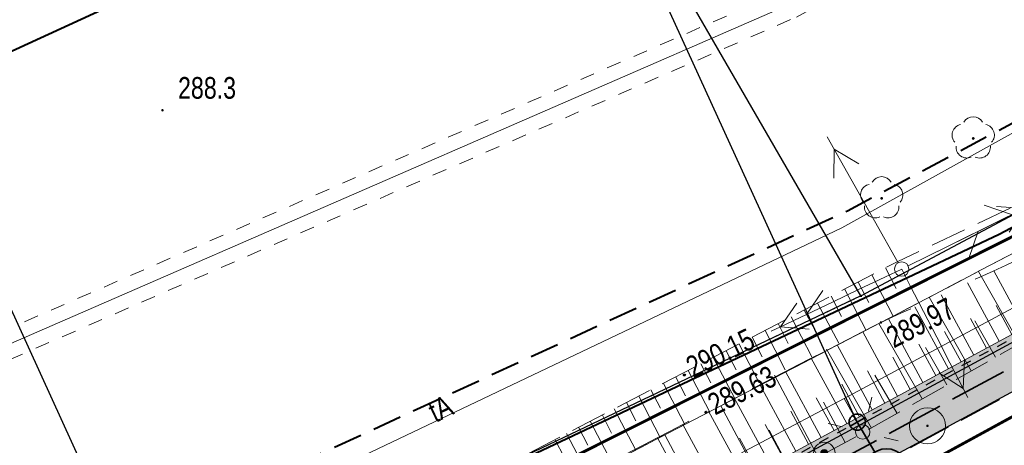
# Model space of a CAD drawing. Header units: metres. Extents: x 7437397 to 7437781, y 5556608 to 5556944.
# Tile 19 of 58: x 7437546 to 7437580, y 5556709 to 5556724. Entities that reach past the tile are written whole.
import ezdxf

# ---------------------------------------------------------------- set-up
doc = ezdxf.new("R2010")
doc.units = ezdxf.units.M
doc.header["$MEASUREMENT"] = 0
for name, pattern in [('0.5_0.5', [1.5, 0.5, -0.5, 0.5]), ('314-500', [2.5, 2, -0.5]), ('BUBZ01-500', [1.75, 1.25, -0.5]), ('DGN Style 3', [8.60601, 6.14715, -2.45886]), ('EGBU01-500', [1, 0.5, -0.5]), ('KTCR02-500', [1.5, 1, -0.5]), ('KTJZ01-500', [2, 1.5, -0.5])]:
    doc.linetypes.add(name, pattern=pattern)
doc.layers.get('0').update_dxf_attribs({"color": 250, "lineweight": 5})
for name, color, linetype, lineweight in [('121-Punkt osnowy szczegółowej', 7, 'Continuous', 5), ('203-Punkt załamania granicy działki nie stabilizowany', 7, 'Continuous', 5), ('510-Podpora jednosłupowa symb.-STPOW', 7, 'Continuous', 5), ('521-Kierunek linii-STPOW', 7, 'Continuous', 5), ('_PROJ_WYMIARY', 7, 'Continuous', 9), ('_PROJ_ZAGOSPODAROWANIE', 7, 'Continuous', 13), ('ARCH_HATCH', 7, 'Continuous', 13), ('BUBZ01', 250, 'Continuous', 5), ('BUIB02_01', 250, 'Continuous', 5), ('D_kraweznik', 7, 'Continuous', 30), ('D_obrzeze', 7, 'Continuous', 30), ('D_pobocze', 7, 'Continuous', 13), ('D_skarpa', 7, 'DGN Style 3', 20), ('D_skarpa-symbol', 7, 'Continuous', 20), ('EGBD03', 250, 'Continuous', 5), ('EGBP04_03', 250, 'Continuous', 5), ('EGBU01', 250, 'Continuous', 5), ('Elektryka_kanalizacja_technologiczna', 240, '314-500', 35), ('Elektryka_oswietlenie_zewnetrzne', 1, 'Continuous', 35), ('GAZ', 50, 'Continuous', 30), ('KTJZ01', 250, 'Continuous', 5), ('MPZP', 250, 'Continuous', 5), ('OBOP02_01', 250, 'Continuous', 5), ('OSSP03', 250, 'Continuous', 5), ('przewód elektroenergetyczny niskiego napięcia (linia) - symbol', 7, 'Continuous', 5), ('przewód telekomunikacyjny (linia) - symbol', 7, 'Continuous', 5), ('punkt wysokościowy naturalny', 7, 'Continuous', 5), ('punkt wysokościowy sztuczny', 7, 'Continuous', 5), ('RTPW01', 250, 'Continuous', 5), ('RTPW02', 250, 'Continuous', 5), ('rzedne dla projektanta', 250, 'Continuous', 5), ('SUPE04', 250, 'Continuous', 5), ('SUPE_01', 250, 'Continuous', 5), ('SUPG_01', 250, 'Continuous', 5), ('SUPT01', 250, 'Continuous', 5), ('SUPT_01', 250, 'Continuous', 5), ('SUSM01', 250, 'Continuous', 5), ('SUSM04_01_E', 250, 'Continuous', 5), ('SUUS13', 250, 'Continuous', 5), ('słup (punkt)', 7, 'Continuous', 5)]:
    doc.layers.add(name, color=color, linetype=linetype, lineweight=lineweight)
doc.layers.add('D_balustrada', color=7, linetype='0.5_0.5', lineweight=30, true_color=0x00968f)
doc.styles.add('ROMANS', font='arial.ttf', dxfattribs={"width": 0.8})
doc.styles.get("Standard").update_dxf_attribs({"font": 'txt.shx', "width": 0.75})
doc.linetypes.add('KTOK05_01-500', pattern='A,3.75,[13,dgnlstyle-rozp_2015.shx,S=0.002778,R=0,X=0,Y=0],3.75', length=7.5)
doc.dimstyles.new('1-500', dxfattribs={"dimscale": 10, "dimtxt": 0.1, "dimasz": 0.07, "dimexe": 0, "dimexo": 0, "dimgap": 0.05, "dimtad": 1, "dimdec": 1, "dimrnd": 0.08, "dimzin": 0, "dimtxsty": 'ROMANS', "dimblk": 'ARCHTICK', "dimcen": 0.02, "dimdle": 0.1, "dimclrt": 256, "dimadec": 0, "dimazin": 0, "dimtfac": 0.666667, "dimtdec": 1, "dimtofl": 0, "dimtmove": 1, "dimatfit": 2, "dimfxl": 0, "dimtolj": 1, "dimtzin": 0, "dimarcsym": 0})
pattern_1 = [(50, (0, 0), (0.7172601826, -0.062752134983), [0.075, -0.825]), (355, (0, 0), (-0.138751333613, 0.7521921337), [0.06, -0.66]), (100.45144446, (0.0598, -0.0052), (0.578508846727, 0.68943999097), [0.063740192, -0.701142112]), (46.1842, (0, 0.2), (1.06724133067, -0.16551928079), [0.1125, -1.2375]), (96.63563549, (0.0889, 0.1862), (0.93466194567, 0.97411860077), [0.095610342, -1.05171376]), (351.18416399, (0, 0.2), (0.93466194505, 0.97411860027), [0.09, -0.990000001]), (21, (0.1, 0.15), (0.59690705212, -0.402618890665), [0.075, -0.825]), (326, (0.1, 0.15), (0.24331533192, 0.725150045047), [0.06, -0.66]), (71.45144474, (0.14974, 0.11645), (0.84022237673, 0.322531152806), [0.06374019, -0.701142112]), (37.5, (0, 0), (0.012159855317, 0.332893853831), [0, -0.652, 0, -0.67, 0, -0.6625]), (7.5, (0, 0), (0.263069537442, 0.394411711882), [0, -0.382, 0, -0.637, 0, -0.2525]), (327.5, (-0.223, 0), (0.5338224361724, -0.022554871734), [0, -0.25, 0, -0.78, 0, -1.035]), (317.5, (-0.323, 0), (0.583186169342, 0.100104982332), [0, -0.325, 0, -0.518, 0, -0.735])]

# ---------------------------------------------------------------- blocks, each defined once
blk = doc.blocks.new('PE04')
at = {"color": 0, "linetype": 'Continuous', "lineweight": 13, "ltscale": 10}
for p, q in [((46.5, 0), (37.84, 5)), ((6.5, 0), (0, 0)), ((6.5, 0), (16.5, 0)), ((16.5, 0), (26.5, 0)), ((26.5, 0), (36.5, 0)), ((36.5, 0), (46.5, 0)), ((46.5, 0), (37.84, -5)), ((46.5, 0), (50, 0))]:
    blk.add_line(p, q, dxfattribs=at)
blk = doc.blocks.new('PT01')
at = {"color": 0, "linetype": 'Continuous', "lineweight": 13, "ltscale": 10}
for p, q in [((46.5, 0), (37.84, 5)), ((6.5, 0), (0, 0)), ((6.5, 0), (16.5, 0)), ((16.5, 0), (26.5, 0)), ((26.5, 0), (36.5, 0)), ((36.5, 0), (27.84, -5)), ((36.5, 0), (46.5, 0)), ((46.5, 0), (50, 0))]:
    blk.add_line(p, q, dxfattribs=at)
blk = doc.blocks.new('203')
at = {"layer": '203-Punkt załamania granicy działki nie stabilizowany', "linetype": 'Continuous', "lineweight": 13}
h = blk.add_hatch(color=96, dxfattribs=at)
edge = h.paths.add_edge_path()
edge.add_arc((0, 0), 0.45, 0, 360)
blk = doc.blocks.new('PW02')
at = {"layer": 'punkt wysokościowy sztuczny', "linetype": 'Continuous', "lineweight": 13}
h = blk.add_hatch(color=0, dxfattribs=at)
edge = h.paths.add_edge_path()
edge.add_arc((0, 0), 0.45, 0, 360)
blk = doc.blocks.new('510')
at = {"layer": '510-Podpora jednosłupowa symb.-STPOW', "color": 0, "linetype": 'Continuous', "lineweight": 13}
blk.add_circle((0, 0), 2.5, dxfattribs=at)
blk = doc.blocks.new('521')
at = {"layer": '521-Kierunek linii-STPOW', "color": 30, "linetype": 'Continuous', "lineweight": 13}
for p, q in [((42.5, 0), (35.43, 7.07)), ((7.5, 0), (57.5, 0)), ((29.57, 0), (22.5, -7.07))]:
    blk.add_line(p, q, dxfattribs=at)
blk = doc.blocks.new('SM04')
at = {"layer": 'słup (punkt)', "color": 0, "linetype": 'Continuous', "lineweight": 13}
blk.add_circle((0, 0), 2.5, dxfattribs=at)
blk = doc.blocks.new('PW01')
at = {"layer": 'punkt wysokościowy naturalny', "linetype": 'Continuous', "lineweight": 13}
h = blk.add_hatch(color=0, dxfattribs=at)
edge = h.paths.add_edge_path()
edge.add_arc((0, 0), 0.45, 0, 360)
blk = doc.blocks.new('121')
at = {"layer": '121-Punkt osnowy szczegółowej', "linetype": 'Continuous', "lineweight": 13}
h = blk.add_hatch(color=0, dxfattribs=at)
edge = h.paths.add_edge_path()
edge.add_arc((0, 0), 0.45, 0, 360)
at = {"layer": '121-Punkt osnowy szczegółowej', "color": 0, "linetype": 'Continuous', "lineweight": 13}
blk.add_circle((0, 0), 6.25, dxfattribs=at)
blk = doc.blocks.new('SUPE04')
at = {"layer": 'SUPE04', "color": 1, "linetype": 'Continuous', "lineweight": 13}
blk.add_line((5.25, 0), (0.25, 0), dxfattribs=at)
at = {"layer": 'SUPE04', "color": 1, "linetype": 'Continuous', "lineweight": 13, "flags": 128}
blk.add_lwpolyline([(3.9, 0.5), (4.766, 0), (3.9, -0.5)], dxfattribs=at)
blk = doc.blocks.new('OBOP02_01')
at = {"layer": 'OBOP02_01', "linetype": 'Continuous', "lineweight": 13}
h = blk.add_hatch(color=96, dxfattribs=at)
edge = h.paths.add_edge_path()
edge.add_arc((0, 0), 0.05, 0, 360)
at = {"layer": 'OBOP02_01', "color": 96, "linetype": 'Continuous', "lineweight": 13}
for centre, start, end in [((0, 0.375), 30.1471, 149.8529), ((-0.357, 0.116), 102.1471, 221.8529), ((0.357, 0.116), 318.1471, 77.8529), ((-0.22, -0.303), 174.1472, 293.8529), ((0.22, -0.303), 246.1471, 5.8529)]:
    blk.add_arc(centre, 0.375, start, end, dxfattribs=at)
blk = doc.blocks.new('510_3')
at = {"layer": 'SUSM04_01_E', "linetype": 'Continuous', "lineweight": 13}
h = blk.add_hatch(color=8, dxfattribs=at)
edge = h.paths.add_edge_path()
edge.add_arc((0, 0), 0.25, 0, 360)
at = {"layer": 'SUSM04_01_E', "color": 250, "linetype": 'Continuous', "lineweight": 13}
blk.add_circle((0, 0), 0.25, dxfattribs=at)
blk = doc.blocks.new('SUSM01_2')
at = {"layer": 'SUSM01', "color": 250, "linetype": 'Continuous', "lineweight": 13}
for p, q in [((-0.543, 0.545), (-0.897, 0.899)), ((0.517, 0.545), (0.871, 0.899)), ((-0.897, -0.869), (-0.543, -0.515)), ((0.871, -0.869), (0.517, -0.515))]:
    blk.add_line(p, q, dxfattribs=at)
blk = doc.blocks.new('SUUS13')
at = {"layer": 'SUUS13', "linetype": 'Continuous', "lineweight": 13}
h = blk.add_hatch(color=8, dxfattribs=at)
edge = h.paths.add_edge_path()
edge.add_arc((0, 0), 0.75, 0, 360)
h = blk.add_hatch(color=8, dxfattribs=at)
edge = h.paths.add_edge_path()
edge.add_arc((0, 0), 0.25, 0, 360)
at = {"layer": 'SUUS13', "color": 250, "linetype": 'Continuous', "lineweight": 13}
for radius in [0.75, 0.25]:
    blk.add_circle((0, 0), radius, dxfattribs=at)
blk = doc.blocks.new('slup_oswietleniowy_3')
h = blk.add_hatch(color=256)
h.dxf.hatch_style = 1
h.paths.add_polyline_path([(3, -0.866, 0.267949), (3.5, 0, 0.267949), (3, 0.866, 0.57735)])
for p, q in [((-0.35, 0), (1.5, 0)), ((0, 0.35), (0, -0.35))]:
    blk.add_line(p, q)
for centre, radius in [((2.5, 0), 1), ((0, 0), 0.35)]:
    blk.add_circle(centre, radius)
blk.add_arc((3.5, 0), 1, 120, 240)
blk = doc.blocks.new('_ArchTick')
at = {"color": 0, "linetype": 'ByBlock', "const_width": 0.15}
blk.add_lwpolyline([(-0.5, -0.5), (0.5, 0.5)], dxfattribs=at)
blk = doc.blocks.new('*D81')
at = {"layer": '_PROJ_WYMIARY', "color": 0, "lineweight": -2, "transparency": 16777216}
for p, q in [((7437519.185, 5556712.625), (7437594.059, 5556751.401)), ((7437606.252, 5556725.682), (7437593.171, 5556750.941)), ((7437533.154, 5556687.825), (7437520.073, 5556713.085))]:
    blk.add_line(p, q, dxfattribs=at)
at = {"layer": 'Defpoints', "color": 0}
for p in [(7437593.171, 5556750.941), (7437606.252, 5556725.682), (7437533.154, 5556687.825)]:
    blk.add_point(p, dxfattribs=at)
at = {"layer": '_PROJ_WYMIARY', "color": 0, "lineweight": -2, "transparency": 16777216, "xscale": 0.7000000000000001, "yscale": 0.7000000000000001, "zscale": 0.7000000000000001}
for p, rotation in [((7437593.171, 5556750.941), 27.37889478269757), ((7437520.073, 5556713.085), 207.3788947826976)]:
    blk.add_blockref('_ArchTick', p, dxfattribs=dict(at, rotation=rotation))
at = {"layer": '_PROJ_WYMIARY', "transparency": 16777216, "insert": (7437556.115, 5556732.991), "char_height": 1, "attachment_point": 5, "rotation": 27.3789, "style": 'ROMANS', "bg_fill": 3, "box_fill_scale": 1.25, "bg_fill_color": 256, "bg_fill_true_color": 13158600, "bg_fill_transparency": 0}
blk.add_mtext('\\A1;82,3', dxfattribs=at)
blk = doc.blocks.new('*D83')
at = {"layer": '_PROJ_WYMIARY', "color": 0, "lineweight": -2, "transparency": 16777216}
for p, q in [((7437515.174, 5556718.066), (7437539.548, 5556729.19)), ((7437552.718, 5556697.927), (7437538.639, 5556728.775)), ((7437530.164, 5556687.633), (7437516.084, 5556718.481))]:
    blk.add_line(p, q, dxfattribs=at)
at = {"layer": 'Defpoints', "color": 0}
for p in [(7437538.639, 5556728.775), (7437552.718, 5556697.927), (7437530.164, 5556687.633)]:
    blk.add_point(p, dxfattribs=at)
at = {"layer": '_PROJ_WYMIARY', "color": 0, "lineweight": -2, "transparency": 16777216, "xscale": 0.7000000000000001, "yscale": 0.7000000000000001, "zscale": 0.7000000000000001}
for p, rotation in [((7437538.639, 5556728.775), 24.5330001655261), ((7437516.084, 5556718.481), 204.5330001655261)]:
    blk.add_blockref('_ArchTick', p, dxfattribs=dict(at, rotation=rotation))
at = {"layer": '_PROJ_WYMIARY', "transparency": 16777216, "insert": (7437526.904, 5556724.63), "char_height": 1, "attachment_point": 5, "rotation": 24.533, "style": 'ROMANS', "bg_fill": 3, "box_fill_scale": 1.25, "bg_fill_color": 256, "bg_fill_true_color": 13158600, "bg_fill_transparency": 0}
blk.add_mtext('\\A1;24,8', dxfattribs=at)
blk = doc.blocks.new('*D84')
at = {"layer": '_PROJ_WYMIARY', "color": 0, "lineweight": -2, "transparency": 16777216}
for p, q in [((7437537.729, 5556728.36), (7437562.313, 5556739.581)), ((7437574.852, 5556709.699), (7437561.403, 5556739.165)), ((7437552.718, 5556697.927), (7437538.639, 5556728.775))]:
    blk.add_line(p, q, dxfattribs=at)
at = {"layer": 'Defpoints', "color": 0}
for p in [(7437561.403, 5556739.165), (7437574.852, 5556709.699), (7437552.718, 5556697.927)]:
    blk.add_point(p, dxfattribs=at)
at = {"layer": '_PROJ_WYMIARY', "color": 0, "lineweight": -2, "transparency": 16777216, "xscale": 0.7000000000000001, "yscale": 0.7000000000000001, "zscale": 0.7000000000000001}
for p, rotation in [((7437561.403, 5556739.165), 24.53300016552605), ((7437538.639, 5556728.775), 204.533000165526)]:
    blk.add_blockref('_ArchTick', p, dxfattribs=dict(at, rotation=rotation))
at = {"layer": '_PROJ_WYMIARY', "transparency": 16777216, "insert": (7437549.564, 5556734.972), "char_height": 1, "attachment_point": 5, "rotation": 24.533, "style": 'ROMANS', "bg_fill": 3, "box_fill_scale": 1.25, "bg_fill_color": 256, "bg_fill_true_color": 13158600, "bg_fill_transparency": 0}
blk.add_mtext('\\A1;25,0', dxfattribs=at)
blk = doc.blocks.new('*D85')
at = {"layer": '_PROJ_WYMIARY', "color": 0, "lineweight": -2, "transparency": 16777216}
for p, q in [((7437560.446, 5556738.853), (7437588.786, 5556751.788)), ((7437600.555, 5556723.593), (7437587.876, 5556751.372)), ((7437574.852, 5556709.699), (7437561.356, 5556739.268))]:
    blk.add_line(p, q, dxfattribs=at)
at = {"layer": 'Defpoints', "color": 0}
for p in [(7437587.876, 5556751.372), (7437600.555, 5556723.593), (7437574.852, 5556709.699)]:
    blk.add_point(p, dxfattribs=at)
at = {"layer": '_PROJ_WYMIARY', "color": 0, "lineweight": -2, "transparency": 16777216, "xscale": 0.7000000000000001, "yscale": 0.7000000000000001, "zscale": 0.7000000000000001}
for p, rotation in [((7437587.876, 5556751.372), 24.53300016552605), ((7437561.356, 5556739.268), 204.533000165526)]:
    blk.add_blockref('_ArchTick', p, dxfattribs=dict(at, rotation=rotation))
at = {"layer": '_PROJ_WYMIARY', "transparency": 16777216, "insert": (7437574.159, 5556746.322), "char_height": 1, "attachment_point": 5, "rotation": 24.533, "style": 'ROMANS', "bg_fill": 3, "box_fill_scale": 1.25, "bg_fill_color": 256, "bg_fill_true_color": 13158600, "bg_fill_transparency": 0}
blk.add_mtext('\\A1;29,1', dxfattribs=at)

msp = doc.modelspace()

# ---------------------------------------------------------------- hatches: boundary and pattern name
at = {"layer": '_PROJ_ZAGOSPODAROWANIE'}
h = msp.add_hatch(dxfattribs=at)
h.set_pattern_fill('AR-CONC', color=251, scale=0.1, style=0)
h.set_pattern_definition(pattern_1)
h.paths.add_polyline_path([(7437562.283, 5556703.048, -0.023893), (7437532.299, 5556688.645), (7437530.681, 5556687.961, -0.394504), (7437522.668, 5556690.9), (7437522.022, 5556692.179), (7437521.799, 5556692.066), (7437522.445, 5556690.787, 0.394504), (7437530.778, 5556687.731), (7437532.396, 5556688.415, 0.023893), (7437562.402, 5556702.828), (7437593.223, 5556719.488), (7437593.104, 5556719.708)])
h = msp.add_hatch(dxfattribs=at)
h.set_pattern_fill('AR-CONC', color=250, scale=0.1, style=0)
h.set_pattern_definition(pattern_1)
h.paths.add_polyline_path([(7437562.283, 5556703.048, -0.023893), (7437532.299, 5556688.645), (7437530.681, 5556687.961, -0.394504), (7437522.668, 5556690.9), (7437521.806, 5556692.07), (7437521.799, 5556692.066), (7437522.445, 5556690.787, 0.394504), (7437530.778, 5556687.731), (7437532.396, 5556688.415, 0.023893), (7437562.402, 5556702.828), (7437593.223, 5556719.488), (7437593.104, 5556719.708)])
at = {"layer": 'ARCH_HATCH', "linetype": 'Continuous', "lineweight": 25, "true_color": 0x97999b}
h = msp.add_hatch(color=253, dxfattribs=at)
h.dxf.hatch_style = 1
h.paths.add_polyline_path([(7437562.402, 5556702.828, -0.023893), (7437532.396, 5556688.415), (7437530.778, 5556687.731, -0.394504), (7437522.445, 5556690.787), (7437521.799, 5556692.066), (7437520.46, 5556691.39), (7437521.106, 5556690.111, 0.394504), (7437531.362, 5556686.349), (7437532.98, 5556687.034, 0.021064), (7437559.623, 5556699.646), (7437559.623, 5556699.646), (7437559.888, 5556699.785, 0.002613), (7437563.116, 5556701.508), (7437592.616, 5556717.455), (7437593.223, 5556719.488)])

# ---------------------------------------------------------------- linework, layer by layer
at = {"layer": '_PROJ_ZAGOSPODAROWANIE', "color": 132, "linetype": '314-500', "true_color": 0x00c1d5}
for points in [[(7437686.039, 5556767.721, 0.1, 0.1, 0), (7437559.6, 5556698.616, 0, 0, 0)], [(7437559.6, 5556698.616, 0.1, 0.1, 0), (7437527.66, 5556683.855, 0.1, 0.1, 0), (7437508.206, 5556678.413, 0.1, 0.1, 0), (7437510.901, 5556669.437, 0.1, 0.1, 0), (7437507.748, 5556668.781, 0.1, 0.1, 0), (7437504.702, 5556678.037, 0.1, 0.1, 0), (7437490.9, 5556677.26, 0.1, 0.1, 0), (7437483.805, 5556682.481, 0.1, 0.1, 0), (7437514.47, 5556687.46, 0.1, 0.1, 0), (7437513.685, 5556688.995, 0.1, 0.1, 0), (7437521.799, 5556692.066, 0.1, 0.1, 0), (7437522.86, 5556690.63, 0.1, 0.1, 0), (7437527.801, 5556691.03, 0.1, 0.1, 0), (7437535.451, 5556693.636, 0.1, 0.1, 0), (7437587.796, 5556719.928, 0.1, 0.1, 0)]]:
    msp.add_lwpolyline(points, format="xyseb", dxfattribs=at)
at = {"layer": 'BUBZ01', "color": 7, "linetype": 'BUBZ01-500', "lineweight": 13, "flags": 128}
msp.add_lwpolyline([(7437528.318, 5556692.995), (7437547.83, 5556700.48), (7437576.23, 5556715.25), (7437589.02, 5556721.32), (7437589.43, 5556720.35), (7437575.67, 5556713.15), (7437558.6, 5556704.26), (7437548.16, 5556699.51), (7437535.53, 5556693.23), (7437528.982, 5556691.059)], dxfattribs=at)
msp.add_lwpolyline([(7437524.04, 5556689.42), (7437535.53, 5556693.23), (7437548.16, 5556699.51), (7437558.6, 5556704.26), (7437575.67, 5556713.15), (7437589.43, 5556720.35), (7437590.07, 5556719.5), (7437590.16, 5556717.95), (7437574.86, 5556709.22), (7437552.89, 5556697.48), (7437530.34, 5556687.12), (7437524.27, 5556688.21), (7437524.04, 5556689.42)], close=True, dxfattribs=at)
at = {"layer": 'BUBZ01', "color": 7, "linetype": 'Continuous', "lineweight": 13, "flags": 128}
for points in [[(7437575.83, 5556715.04), (7437576.2, 5556714.33)], [(7437575.36, 5556714.8), (7437576.1, 5556713.37)], [(7437580.47, 5556712.42), (7437579.05, 5556714.92)], [(7437574.41, 5556714.31), (7437575.15, 5556712.89)], [(7437574.88, 5556714.55), (7437575.25, 5556713.84)], [(7437573.95, 5556714.06), (7437574.31, 5556713.36)], [(7437578.8, 5556711.47), (7437577.34, 5556714.03)], [(7437573.48, 5556713.82), (7437574.21, 5556712.43)], [(7437572.56, 5556713.34), (7437573.28, 5556711.96)], [(7437573.02, 5556713.58), (7437573.38, 5556712.89)], [(7437572.11, 5556713.11), (7437572.46, 5556712.42)], [(7437577.1, 5556710.5), (7437575.6, 5556713.12)], [(7437579.64, 5556711.95), (7437578.92, 5556713.21)], [(7437571.21, 5556712.64), (7437571.56, 5556711.96)], [(7437571.66, 5556712.87), (7437572.36, 5556711.51)], [(7437570.76, 5556712.4), (7437571.46, 5556711.06)], [(7437577.95, 5556710.99), (7437577.22, 5556712.28)], [(7437569.87, 5556711.94), (7437570.614, 5556710.517)], [(7437570.31, 5556712.17), (7437570.66, 5556711.51)], [(7437575.34, 5556709.49), (7437573.79, 5556712.22)], [(7437569.44, 5556711.72), (7437569.78, 5556711.06)], [(7437568.57, 5556711.26), (7437568.91, 5556710.61)], [(7437569, 5556711.49), (7437569.753, 5556710.04)], [(7437573.5, 5556708.49), (7437571.99, 5556711.33)], [(7437576.23, 5556710), (7437575.46, 5556711.33)], [(7437568.14, 5556711.04), (7437568.881, 5556709.614)], [(7437567.29, 5556710.6), (7437568.027, 5556709.17)], [(7437567.71, 5556710.82), (7437568.04, 5556710.18)], [(7437566.86, 5556710.38), (7437567.19, 5556709.74)], [(7437571.61, 5556707.49), (7437570.127, 5556710.263)], [(7437574.43, 5556708.99), (7437573.68, 5556710.39)], [(7437566.03, 5556709.94), (7437566.35, 5556709.32)], [(7437566.44, 5556710.16), (7437567.188, 5556708.732)], [(7437565.2, 5556709.52), (7437565.52, 5556708.9)], [(7437565.61, 5556709.73), (7437566.354, 5556708.298)], [(7437564.79, 5556709.3), (7437565.534, 5556707.871)], [(7437569.68, 5556706.45), (7437568.188, 5556709.253)], [(7437572.56, 5556707.99), (7437571.8, 5556709.42)], [(7437564.39, 5556709.09), (7437564.71, 5556708.48)]]:
    msp.add_lwpolyline(points, dxfattribs=at)
at = {"layer": 'BUIB02_01', "color": 212, "linetype": 'Continuous', "lineweight": 40, "flags": 128}
msp.add_lwpolyline([(7437471.018, 5556680.168), (7437490.105, 5556682.798), (7437506.941, 5556685.963), (7437514.516, 5556687.29), (7437530.92, 5556693.586), (7437543.72, 5556699.172), (7437579.76, 5556716.205), (7437631.582, 5556743.722), (7437615.039, 5556772.576)], dxfattribs=at)
at = {"layer": 'D_balustrada', "ltscale": 0.7, "flags": 128}
msp.add_lwpolyline([(7437521.799, 5556692.066), (7437522.557, 5556690.843, 0.394504), (7437530.729, 5556687.846), (7437532.348, 5556688.53, 0.023893), (7437562.343, 5556702.938), (7437590.074, 5556717.928), (7437590.026, 5556719.569)], format="xyb", dxfattribs=at)
at = {"layer": 'D_kraweznik'}
msp.add_line((7437563.116, 5556701.508), (7437592.616, 5556717.455), dxfattribs=at)
at = {"layer": 'D_obrzeze'}
msp.add_line((7437562.402, 5556702.828), (7437605.532, 5556726.141), dxfattribs=at)
at = {"layer": 'D_pobocze', "flags": 128}
msp.add_lwpolyline([(7437522.668, 5556690.9, 0.394504), (7437530.681, 5556687.961), (7437532.299, 5556688.645, 0.023893), (7437562.283, 5556703.048), (7437593.104, 5556719.708)], format="xyb", dxfattribs=at)
at = {"layer": 'D_skarpa', "flags": 128}
msp.add_lwpolyline([(7437524.288, 5556689.548), (7437524.714, 5556689.687), (7437525.28, 5556689.873), (7437525.75, 5556690.027), (7437526.151, 5556690.158), (7437526.498, 5556690.272), (7437526.804, 5556690.372), (7437527.078, 5556690.462), (7437527.326, 5556690.543), (7437527.555, 5556690.618), (7437527.767, 5556690.687), (7437527.965, 5556690.752), (7437528.153, 5556690.814), (7437528.333, 5556690.873), (7437528.506, 5556690.929), (7437528.675, 5556690.985), (7437528.84, 5556691.039), (7437529.003, 5556691.092), (7437529.165, 5556691.145), (7437529.354, 5556691.207), (7437529.831, 5556691.363), (7437530.308, 5556691.52), (7437530.785, 5556691.676), (7437531.258, 5556691.831), (7437531.728, 5556691.985), (7437532.198, 5556692.139), (7437532.668, 5556692.293), (7437533.138, 5556692.447), (7437533.609, 5556692.601), (7437534.079, 5556692.755), (7437534.55, 5556692.909), (7437535.021, 5556693.063), (7437535.492, 5556693.218), (7437535.937, 5556693.43), (7437536.38, 5556693.648), (7437536.823, 5556693.866), (7437537.266, 5556694.083), (7437537.709, 5556694.301), (7437538.152, 5556694.519), (7437538.595, 5556694.737), (7437539.038, 5556694.954), (7437539.48, 5556695.172), (7437539.923, 5556695.389), (7437540.366, 5556695.607), (7437540.808, 5556695.825), (7437541.251, 5556696.042), (7437541.693, 5556696.26), (7437542.136, 5556696.477), (7437542.579, 5556696.695), (7437543.021, 5556696.912), (7437543.463, 5556697.13), (7437543.906, 5556697.347), (7437544.348, 5556697.565), (7437544.791, 5556697.782), (7437545.233, 5556698), (7437545.675, 5556698.217), (7437546.118, 5556698.434), (7437546.56, 5556698.652), (7437547.002, 5556698.869), (7437547.445, 5556699.087), (7437547.887, 5556699.304), (7437548.334, 5556699.513), (7437548.781, 5556699.72), (7437549.229, 5556699.927), (7437549.676, 5556700.134), (7437550.124, 5556700.341), (7437550.571, 5556700.548), (7437551.019, 5556700.755), (7437551.467, 5556700.962), (7437551.914, 5556701.169), (7437552.362, 5556701.376), (7437552.81, 5556701.583), (7437553.258, 5556701.79), (7437553.706, 5556701.997), (7437554.154, 5556702.204), (7437554.602, 5556702.411), (7437555.05, 5556702.618), (7437555.498, 5556702.826), (7437555.946, 5556703.033), (7437556.394, 5556703.24), (7437556.843, 5556703.447), (7437557.291, 5556703.655), (7437557.739, 5556703.862), (7437558.188, 5556704.069), (7437558.636, 5556704.279), (7437559.073, 5556704.508), (7437559.51, 5556704.737), (7437559.947, 5556704.966), (7437560.384, 5556705.196), (7437560.821, 5556705.425), (7437561.262, 5556705.656), (7437561.705, 5556705.888), (7437562.147, 5556706.121), (7437562.59, 5556706.353), (7437563.033, 5556706.585), (7437563.476, 5556706.817), (7437563.919, 5556707.05), (7437564.362, 5556707.282), (7437564.804, 5556707.514), (7437565.247, 5556707.746), (7437565.69, 5556707.979), (7437566.133, 5556708.211), (7437566.576, 5556708.443), (7437567.019, 5556708.676), (7437567.461, 5556708.908), (7437567.904, 5556709.14), (7437568.347, 5556709.372), (7437568.79, 5556709.605), (7437569.233, 5556709.837), (7437569.676, 5556710.069), (7437570.121, 5556710.297), (7437570.565, 5556710.526), (7437571.01, 5556710.755), (7437571.455, 5556710.983), (7437571.9, 5556711.212), (7437572.344, 5556711.441), (7437572.789, 5556711.669), (7437573.234, 5556711.898), (7437573.679, 5556712.126), (7437574.124, 5556712.355), (7437574.568, 5556712.584), (7437575.013, 5556712.812), (7437575.458, 5556713.041), (7437575.908, 5556713.259), (7437576.364, 5556713.468), (7437576.82, 5556713.676), (7437577.275, 5556713.885), (7437577.731, 5556714.094), (7437578.186, 5556714.302), (7437578.642, 5556714.511), (7437579.097, 5556714.72), (7437579.553, 5556714.928), (7437580.009, 5556715.137), (7437580.463, 5556715.349), (7437580.897, 5556715.596), (7437581.331, 5556715.844), (7437581.766, 5556716.092), (7437582.2, 5556716.34), (7437582.635, 5556716.588), (7437583.069, 5556716.836), (7437583.504, 5556717.083), (7437583.938, 5556717.331), (7437584.372, 5556717.579), (7437584.807, 5556717.827), (7437585.241, 5556718.075), (7437585.676, 5556718.322), (7437586.11, 5556718.57), (7437586.544, 5556718.818), (7437586.979, 5556719.066), (7437587.413, 5556719.314), (7437587.848, 5556719.562), (7437588.282, 5556719.809), (7437588.716, 5556720.057), (7437589.151, 5556720.305), (7437589.223, 5556720.346)], dxfattribs=at)
at = {"layer": 'D_skarpa-symbol', "flags": 128}
for points in [[(7437580.646, 5556712.973), (7437579.582, 5556714.942)], [(7437579.766, 5556712.498), (7437578.671, 5556714.524)], [(7437578.887, 5556712.022), (7437577.76, 5556714.107)], [(7437578.007, 5556711.547), (7437576.848, 5556713.69)], [(7437580.206, 5556712.736), (7437579.666, 5556713.734)], [(7437577.127, 5556711.071), (7437575.937, 5556713.272)], [(7437579.326, 5556712.26), (7437578.771, 5556713.288)], [(7437576.247, 5556710.596), (7437575.041, 5556712.827)], [(7437578.447, 5556711.785), (7437577.875, 5556712.841)], [(7437575.368, 5556710.12), (7437574.152, 5556712.37)], [(7437577.567, 5556711.309), (7437576.98, 5556712.395)], [(7437574.488, 5556709.645), (7437573.262, 5556711.912)], [(7437576.687, 5556710.834), (7437576.087, 5556711.944)], [(7437573.608, 5556709.169), (7437572.373, 5556711.455)], [(7437575.808, 5556710.358), (7437575.202, 5556711.478)], [(7437572.729, 5556708.694), (7437571.483, 5556710.998)], [(7437574.928, 5556709.883), (7437574.317, 5556711.012)], [(7437571.849, 5556708.218), (7437570.594, 5556710.54)], [(7437574.048, 5556709.407), (7437573.433, 5556710.545)], [(7437570.969, 5556707.743), (7437569.704, 5556710.083)], [(7437573.168, 5556708.931), (7437572.548, 5556710.079)], [(7437570.089, 5556707.267), (7437568.818, 5556709.619)], [(7437572.289, 5556708.456), (7437571.664, 5556709.613)], [(7437569.21, 5556706.792), (7437567.932, 5556709.155)], [(7437571.409, 5556707.98), (7437570.779, 5556709.146)]]:
    msp.add_lwpolyline(points, dxfattribs=at)
at = {"layer": 'EGBD03', "color": 114, "linetype": 'Continuous', "lineweight": 30, "true_color": 0x00b140}
msp.add_line((7437574.98, 5556714.07), (7437558.312, 5556742.861), dxfattribs=at)
at = {"layer": 'EGBD03', "color": 114, "linetype": 'Continuous', "lineweight": 30, "true_color": 0x00b140, "flags": 128}
for points in [[(7437574.98, 5556714.07), (7437592.85, 5556723.6)], [(7437574.98, 5556714.07), (7437547.59, 5556701)]]:
    msp.add_lwpolyline(points, dxfattribs=at)
at = {"layer": 'EGBU01', "color": 96, "linetype": 'EGBU01-500', "lineweight": 13, "flags": 128}
for points in [[(7437574.98, 5556714.07), (7437592.85, 5556723.6)], [(7437592.85, 5556723.6), (7437574.98, 5556714.07)], [(7437548.13, 5556701.26), (7437574.98, 5556714.07)], [(7437574.98, 5556714.07), (7437548.13, 5556701.26)]]:
    msp.add_lwpolyline(points, dxfattribs=at)
at = {"layer": 'Elektryka_kanalizacja_technologiczna'}
msp.add_line((7437562.759, 5556702.168), (7437606.252, 5556725.682), dxfattribs=at)
at = {"layer": 'GAZ', "linetype": '0.5_0.5', "lineweight": 20}
for points in [[(7437469.765, 5556684.298), (7437501.754, 5556690.401), (7437504.987, 5556698.001), (7437509.601, 5556698.417), (7437540.527, 5556710.781), (7437572.311, 5556724.628), (7437597.435, 5556738.152)], [(7437469.953, 5556683.316), (7437502.466, 5556689.519), (7437505.673, 5556697.059), (7437509.837, 5556697.434), (7437540.913, 5556709.859), (7437572.749, 5556723.728), (7437597.909, 5556737.272)]]:
    msp.add_lwpolyline(points, dxfattribs=at)
at = {"layer": 'KTJZ01', "color": 7, "linetype": 'KTJZ01-500', "lineweight": 13, "flags": 128}
msp.add_lwpolyline([(7437487.24, 5556665.88), (7437500.01, 5556668.65), (7437509.93, 5556671.34), (7437514.81, 5556672.66), (7437528.54, 5556677.57), (7437546.18, 5556685.08), (7437562.31, 5556693.39), (7437575.78, 5556700.17), (7437584.6, 5556705.2), (7437599.33, 5556712.79), (7437607.41, 5556717.03), (7437624.22, 5556725.75), (7437636.91, 5556731.79), (7437639.91, 5556733.3), (7437648.13, 5556737.1), (7437664.08, 5556744.94), (7437674.41, 5556750.47), (7437695.47, 5556762.01), (7437726.23, 5556778.98), (7437745.592, 5556790.579), (7437740.524, 5556799.89), (7437726.071, 5556794.065), (7437721.424, 5556793.261), (7437718.653, 5556793.684), (7437716.454, 5556794.853), (7437714.78, 5556796.65), (7437713.44, 5556798.18), (7437704.05, 5556814.76), (7437696.46, 5556806.77), (7437698.53, 5556806.84), (7437700.74, 5556806.26), (7437702.79, 5556804.94), (7437704.06, 5556803.16), (7437709.44, 5556793.77), (7437711.44, 5556790.12), (7437712.13, 5556787.63), (7437712.21, 5556785.35), (7437711.59, 5556783.66), (7437709.87, 5556781.76), (7437701.28, 5556777.09), (7437699.42, 5556776.48), (7437697.78, 5556776.19), (7437695.76, 5556776.41), (7437693.65, 5556777.51), (7437692.09, 5556778.89), (7437690.49, 5556781.22), (7437685.25, 5556778.28), (7437686.1, 5556775.03), (7437686.085, 5556773.72), (7437685.81, 5556772.51), (7437685.3, 5556771.32), (7437684.475, 5556769.98), (7437683.43, 5556768.68), (7437682.12, 5556767.23), (7437680.52, 5556765.9), (7437679.609, 5556765.424), (7437667.4, 5556758.73), (7437656.58, 5556752.94), (7437646.03, 5556747.24), (7437635.04, 5556741.31), (7437625.46, 5556735.97), (7437617.31, 5556731.03), (7437610.73, 5556727.32), (7437599.83, 5556721.28), (7437592.56, 5556717.41), (7437581.48, 5556711.39), (7437572.19, 5556706.38), (7437570.63, 5556705.57), (7437559.43, 5556699.57), (7437555.27, 5556697.37), (7437547.58, 5556693.6), (7437542.1, 5556690.99), (7437536.78, 5556688.64), (7437527.13, 5556684.56), (7437524.75, 5556685.69), (7437522.99, 5556687.15), (7437521.44, 5556689.45), (7437520.46, 5556691.39), (7437515.43, 5556689.51), (7437516.09, 5556686.202), (7437515.98, 5556684.5), (7437514.73, 5556681.38), (7437513.55, 5556680.28), (7437512.1, 5556679.32), (7437507.87, 5556678.13), (7437498.81, 5556675.82), (7437492.9, 5556674.29)], dxfattribs=at)
at = {"layer": 'MPZP', "color": 212, "linetype": 'KTOK05_01-500', "lineweight": 40, "flags": 128}
msp.add_lwpolyline([(7437480.35, 5556702.039), (7437498.164, 5556705.138), (7437519.727, 5556710.673), (7437570.307, 5556733.919), (7437638.513, 5556770.222), (7437729.943, 5556819.329)], dxfattribs=at)
at = {"layer": 'MPZP', "color": 212, "linetype": 'KTCR02-500', "lineweight": 40, "flags": 128}
msp.add_lwpolyline([(7437738.295, 5556803.984), (7437715.191, 5556791.784), (7437661.349, 5556763.226), (7437574.511, 5556717.006), (7437530.05, 5556696.506), (7437525.798, 5556698.029), (7437514.19, 5556719.761)], dxfattribs=at)
at = {"layer": 'rzedne dla projektanta', "color": 7, "linetype": 'Continuous', "lineweight": 40}
for centre in [(7437568.87, 5556711.33), (7437569.62, 5556710.04)]:
    msp.add_circle(centre, 0.0225, dxfattribs=at)
at = {"layer": 'SUPE_01', "color": 1, "linetype": 'Continuous', "lineweight": 13}
msp.add_line((7437574.398, 5556710.521), (7437575.041, 5556709.357), dxfattribs=at)
at = {"layer": 'SUPE_01', "color": 1, "linetype": 'Continuous', "lineweight": 13, "flags": 128}
msp.add_lwpolyline([(7437601.635, 5556725.162), (7437600.216, 5556724.388), (7437574.398, 5556710.521), (7437552.37, 5556698.835), (7437529.759, 5556688.702), (7437521.807, 5556691.71), (7437513.451, 5556689.173), (7437513.22, 5556690)], dxfattribs=at)
at = {"layer": 'SUPG_01', "color": 52, "linetype": 'Continuous', "lineweight": 13, "flags": 128}
msp.add_lwpolyline([(7437505.33, 5556697.53), (7437509.719, 5556697.926), (7437522.113, 5556702.608), (7437540.72, 5556710.32), (7437572.53, 5556724.178), (7437601.779, 5556739.923), (7437624.775, 5556752.295)], dxfattribs=at)
at = {"layer": 'SUPT_01', "color": 30, "linetype": 'Continuous', "lineweight": 13, "flags": 128}
msp.add_lwpolyline([(7437624.834, 5556744.449), (7437603.973, 5556732.899), (7437579.114, 5556719.1), (7437574.314, 5556716.425), (7437544.39, 5556702.175), (7437531.441, 5556696.093), (7437491.469, 5556686.466), (7437485.362, 5556685.024)], dxfattribs=at)

# ---------------------------------------------------------------- block references
at = {"layer": 'EGBP04_03', "color": 96, "linetype": 'Continuous', "lineweight": 13, "xscale": 0.1, "yscale": 0.1, "zscale": 0.1}
msp.add_blockref('203', (7437574.98, 5556714.07), dxfattribs=at)
at = {"layer": 'Elektryka_oswietlenie_zewnetrzne', "linetype": 'Continuous', "xscale": 0.8, "yscale": 0.8, "zscale": 0.001, "rotation": 300.3159171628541}
msp.add_blockref('slup_oswietleniowy_3', (7437574.852, 5556709.699), dxfattribs=at)
at = {"layer": 'OBOP02_01', "color": 96, "linetype": 'Continuous', "lineweight": 13}
for p in [(7437578.867, 5556719.524), (7437575.698, 5556717.451)]:
    msp.add_blockref('OBOP02_01', p, dxfattribs=at)
at = {"layer": 'OSSP03', "color": 7, "linetype": 'Continuous', "lineweight": 13, "xscale": 0.1, "yscale": 0.1, "zscale": 0.1}
msp.add_blockref('121', (7437577.283, 5556709.57), dxfattribs=at)
at = {"layer": 'przewód elektroenergetyczny niskiego napięcia (linia) - symbol', "color": 1, "linetype": 'Continuous', "lineweight": 13, "xscale": 0.1, "yscale": 0.1, "zscale": 0.1}
for rotation in [205.519, 297.236]:
    msp.add_blockref('PE04', (7437576.39, 5556715), dxfattribs=dict(at, rotation=rotation))
at = {"layer": 'przewód telekomunikacyjny (linia) - symbol', "color": 30, "linetype": 'Continuous', "lineweight": 13, "xscale": 0.1, "yscale": 0.1, "zscale": 0.1, "rotation": 205.519}
msp.add_blockref('PT01', (7437576.39, 5556715), dxfattribs=at)
at = {"layer": 'RTPW01', "color": 7, "linetype": 'Continuous', "lineweight": 13, "xscale": 0.1, "yscale": 0.1, "zscale": 0.1}
msp.add_blockref('PW01', (7437550.8, 5556720.5), dxfattribs=at)
at = {"layer": 'RTPW02', "color": 7, "linetype": 'Continuous', "lineweight": 13, "xscale": 0.1, "yscale": 0.1, "zscale": 0.1}
msp.add_blockref('PW02', (7437575.67, 5556713.15), dxfattribs=at)
at = {"layer": 'SUPE04', "color": 1, "linetype": 'Continuous', "lineweight": 13}
for rotation in [119.3990000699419, 26.18399999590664]:
    msp.add_blockref('SUPE04', (7437576.39, 5556715), dxfattribs=dict(at, rotation=rotation))
at = {"layer": 'SUPT01', "color": 30, "linetype": 'Continuous', "lineweight": 13, "xscale": 0.1, "yscale": 0.1, "zscale": 0.1, "rotation": 26.39699999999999}
msp.add_blockref('521', (7437576.39, 5556715), dxfattribs=at)
at = {"layer": 'SUSM01', "color": 7, "linetype": 'Continuous', "lineweight": 13, "rotation": 211.119352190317}
msp.add_blockref('SUSM01_2', (7437575.041, 5556709.357), dxfattribs=at)
at = {"layer": 'SUSM04_01_E', "color": 7, "linetype": 'Continuous', "lineweight": 13, "xscale": 0.1, "yscale": 0.1, "zscale": 0.1}
for name in ['510', 'SM04']:
    msp.add_blockref(name, (7437576.39, 5556715), dxfattribs=at)
at = {"layer": 'SUSM04_01_E', "color": 7, "linetype": 'Continuous', "lineweight": 13}
msp.add_blockref('510_3', (7437575.041, 5556709.357), dxfattribs=at)
at = {"layer": 'SUUS13', "color": 7, "linetype": 'Continuous', "lineweight": 13, "xscale": 0.5, "yscale": 0.5, "zscale": 0.5}
msp.add_blockref('SUUS13', (7437573.711, 5556708.624), dxfattribs=at)

# ---------------------------------------------------------------- texts
at = {"layer": 'RTPW01', "color": 7, "linetype": 'Continuous', "lineweight": 13, "insert": (7437551.34, 5556721.65), "char_height": 0.75, "attachment_point": 1, "line_spacing_factor": 0.6}
msp.add_mtext('\\FWORKING_1250;\\H1x;\\W0.8;288.3', dxfattribs=at)
at = {"layer": 'RTPW01', "color": 7, "linetype": 'Continuous', "lineweight": 13, "insert": (7437576.124, 5556712.238), "char_height": 0.75, "attachment_point": 7, "rotation": 27.252, "line_spacing_factor": 0.6}
msp.add_mtext('\\FWORKING_1250;\\H1x;\\W0.8;289.97', dxfattribs=at)
at = {"layer": 'rzedne dla projektanta', "color": 7, "linetype": 'Continuous', "lineweight": 0, "char_height": 0.75, "attachment_point": 7, "rotation": 26.3467, "line_spacing_factor": 0.6}
for s, insert in [('\\FWORKING_1250;\\H1x;\\W0.8; 290.15', (7437568.981, 5556711.106)), ('\\FWORKING_1250;\\H1x;\\W0.8; 289.63', (7437569.731, 5556709.816))]:
    msp.add_mtext(s, dxfattribs=dict(at, insert=insert))
at = {"layer": 'SUPT_01', "color": 30, "linetype": 'Continuous', "lineweight": 13, "insert": (7437560.593, 5556709.822), "char_height": 0.75, "attachment_point": 8, "rotation": 25.4634, "line_spacing_factor": 0.6}
msp.add_mtext('\\FWORKING;\\H1x;\\W0.8;tA', dxfattribs=at)

# ---------------------------------------------------------------- next in the draw order: dimensions: what is measured, and where the dimension line sits
at = {"layer": '_PROJ_WYMIARY'}
dim = msp.add_aligned_dim(p1=(7437533.154, 5556687.825), p2=(7437606.252, 5556725.682), distance=28.446, dimstyle='1-500', dxfattribs=at)
dim.commit()
dim.dimension.update_dxf_attribs({"geometry": '*D81', "text_midpoint": (7437556.115, 5556732.991)})

# ---------------------------------------------------------------- next in the draw order: dimensions: what is measured, and where the dimension line sits
dim = msp.add_aligned_dim(p1=(7437530.164, 5556687.633), p2=(7437552.718, 5556697.927), distance=33.909, dimstyle='1-500', dxfattribs=at)
dim.commit()
dim.dimension.update_dxf_attribs({"geometry": '*D83', "text_midpoint": (7437526.904, 5556724.63)})

# ---------------------------------------------------------------- next in the draw order: dimensions: what is measured, and where the dimension line sits
dim = msp.add_linear_dim(base=(7437561.403, 5556739.165), p1=(7437552.718, 5556697.927), p2=(7437574.852, 5556709.699), angle=204.533, dimstyle='1-500', dxfattribs=at)
dim.commit()
dim.dimension.update_dxf_attribs({"geometry": '*D84', "text_midpoint": (7437549.564, 5556734.972)})

# ---------------------------------------------------------------- next in the draw order: dimensions: what is measured, and where the dimension line sits
dim = msp.add_linear_dim(base=(7437587.876, 5556751.372), p1=(7437574.852, 5556709.699), p2=(7437600.555, 5556723.593), angle=204.533, dimstyle='1-500', dxfattribs=at)
dim.commit()
dim.dimension.update_dxf_attribs({"geometry": '*D85', "text_midpoint": (7437574.159, 5556746.322)})

doc.saveas('drawing.dxf')
